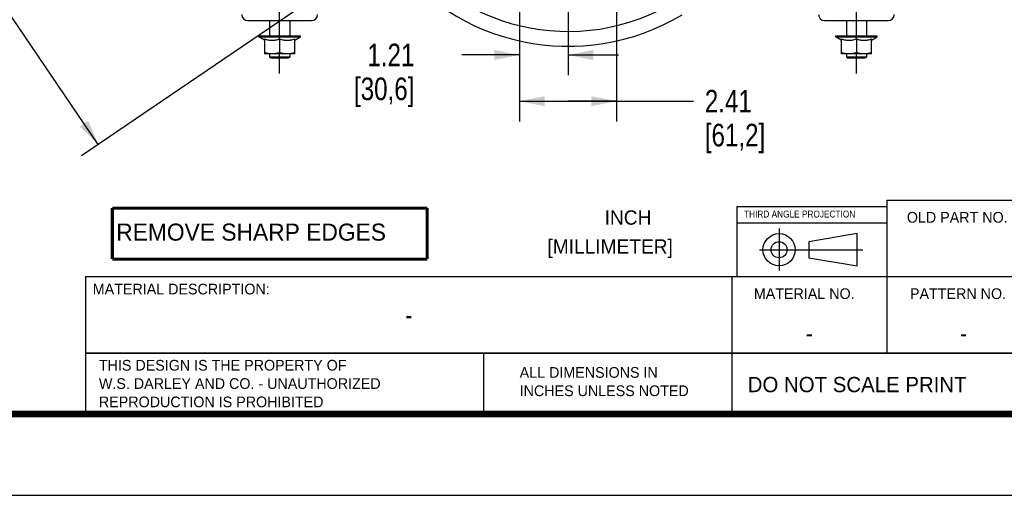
# Model space of a CAD drawing. Header units: inches. Extents: x 0 to 34, y 0 to 22.
# Tile 72 of 175: x 23.4 to 29.5, y 0 to 2.9. Entities that reach past the tile are written whole.
import ezdxf

# ---------------------------------------------------------------- set-up
doc = ezdxf.new("R2010")
doc.units = ezdxf.units.IN
doc.header["$LTSCALE"] = 1.87
doc.header["$MEASUREMENT"] = 0
doc.linetypes.add('CENTER', pattern=[0.6, 0.375, -0.075, 0.075, -0.075])
doc.layers.get('0').update_dxf_attribs({"linetype": 'CONTINUOUS'})
for name, color, linetype in [('3_ALL_AXES', 7, 'CONTINUOUS'), ('7_ALL_FEATURES', 7, 'CONTINUOUS'), ('94_3D_NOTES', 7, 'CONTINUOUS')]:
    doc.layers.add(name, color=color, linetype=linetype)
doc.styles.get("Standard").update_dxf_attribs({"font": 'txt', "width": 0.8})
doc.styles.add('TEXTSTYLE_2', font='txt', dxfattribs={"width": 0.999993})
doc.styles.add('TEXTSTYLE_3', font='txt', dxfattribs={"width": 0.9})
doc.dimstyles.new('DIMSTYLE_2', dxfattribs={"dimtxt": 0.14, "dimasz": 0.156, "dimexe": 0.125, "dimexo": 0.0625, "dimgap": 0.07, "dimtad": 0, "dimtih": 1, "dimtoh": 1, "dimlfac": 4, "dimzin": 4, "dimdsep": 46, "dimtxsty": 'Standard', "dimblk": '_FILLED', "dimblk1": '_FILLED', "dimblk2": '_FILLED', "dimcen": 0.09, "dimadec": 0, "dimazin": 0, "dimtp": 0.001, "dimtm": 0.001, "dimtfac": 1, "dimtofl": 0, "dimtmove": 0, "dimatfit": 3, "dimldrblk": '_FILLED', "dimfxl": 0, "dimtolj": 1, "dimtzin": 4, "dimarcsym": 0})

# ---------------------------------------------------------------- blocks, each defined once
blk = doc.blocks.new('_FILLED')
at = {"color": 0, "linetype": 'ByBlock'}
blk.add_solid([(0, 0), (-1, 0.2), (-1, -0.2)], dxfattribs=at)
blk = doc.blocks.new('*D2')
at = {"color": 6, "linetype": 'Continuous'}
for p, q in [((26.8113, 3.823), (26.8113, 2.6047)), ((26.51, 3.5745), (26.51, 2.6047)), ((26.51, 2.7297), (26.1523, 2.7297)), ((26.8113, 2.7297), (27.1238, 2.7297))]:
    blk.add_line(p, q, dxfattribs=at)
at = {"color": 6, "linetype": 'Continuous', "xscale": 0.156, "yscale": 0.156, "zscale": 0.156}
blk.add_blockref('_FILLED', (26.51, 2.7297), dxfattribs=at)
at = {"color": 6, "linetype": 'Continuous', "xscale": 0.156, "yscale": 0.156, "zscale": 0.156, "rotation": 180}
blk.add_blockref('_FILLED', (26.8113, 2.7297), dxfattribs=at)
at = {"color": 6, "linetype": 'Continuous', "insert": (25.8583, 2.7997), "char_height": 0.14, "width": 0.672, "attachment_point": 3, "line_spacing_factor": 0.9}
blk.add_mtext('1.21\\P[30,6]', dxfattribs=at)
blk = doc.blocks.new('*D3')
at = {"color": 6, "linetype": 'Continuous'}
for p, q in [((26.51, 3.737), (26.51, 2.3181)), ((27.1125, 3.737), (27.1125, 2.3181)), ((26.51, 2.4431), (26.8113, 2.4431)), ((27.1125, 2.4431), (26.8113, 2.4431)), ((26.8113, 2.4431), (27.5897, 2.4431))]:
    blk.add_line(p, q, dxfattribs=at)
at = {"color": 6, "linetype": 'Continuous', "xscale": 0.156, "yscale": 0.156, "zscale": 0.156, "rotation": 180}
blk.add_blockref('_FILLED', (26.51, 2.4431), dxfattribs=at)
at = {"color": 6, "linetype": 'Continuous', "xscale": 0.156, "yscale": 0.156, "zscale": 0.156}
blk.add_blockref('_FILLED', (27.1125, 2.4431), dxfattribs=at)
at = {"color": 6, "linetype": 'Continuous', "insert": (27.6597, 2.5131), "char_height": 0.14, "width": 0.672, "attachment_point": 1, "line_spacing_factor": 0.9}
blk.add_mtext('2.41\\P[61,2]', dxfattribs=at)
blk = doc.blocks.new('*D6')
at = {"color": 2, "linetype": 'Continuous'}
for p, q in [((24.7447, 7.0847), (21.7788, 5.0669)), ((21.8821, 5.1372), (22.9414, 3.5802)), ((26.7596, 4.1231), (23.7937, 2.1052)), ((23.897, 2.1756), (23.2748, 3.0902))]:
    blk.add_line(p, q, dxfattribs=at)
at = {"color": 2, "linetype": 'Continuous', "xscale": 0.156, "yscale": 0.156, "zscale": 0.156}
for p, rotation in [((21.8821, 5.1372), 124.2289551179), ((23.897, 2.1756), 304.2289551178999)]:
    blk.add_blockref('_FILLED', p, dxfattribs=dict(at, rotation=rotation))
at = {"color": 2, "linetype": 'Continuous', "insert": (22.9247, 3.5102), "char_height": 0.14, "width": 0.784, "attachment_point": 2, "line_spacing_factor": 0.9}
blk.add_mtext('14.33\\P[363,9]', dxfattribs=at)

msp = doc.modelspace()

# ---------------------------------------------------------------- linework, layer by layer
at = {"color": 7, "linetype": 'Continuous'}
for p, q in [((28.790846, 1.788516), (27.859147, 1.788516)), ((27.859147, 1.788516), (27.859147, 1.355942)), ((28.790846, 1.829186), (29.75216, 1.829186)), ((28.790846, 0.882698), (28.790846, 1.829186)), ((27.859147, 1.688692), (28.790846, 1.688692)), ((28.120437, 1.653028), (28.120437, 1.393993)), ((28.604829, 1.622141), (28.305354, 1.572229)), ((28.604829, 1.422492), (28.604829, 1.622141)), ((28.305354, 1.572229), (28.305354, 1.472404)), ((27.99958, 1.522316), (28.640457, 1.522316)), ((28.305354, 1.472404), (28.604829, 1.422492)), ((23.817684, 1.355942), (29.75216, 1.355942)), ((23.817684, 1.355942), (23.817684, 0.504103)), ((27.829533, 0.504103), (27.829533, 1.355942)), ((23.817684, 0.882698), (29.75216, 0.882698)), ((26.286758, 0.882698), (26.286758, 0.504103)), ((0, 0), (34, 0))]:
    msp.add_line(p, q, dxfattribs=at)
at = {"color": 2, "linetype": 'Continuous'}
for p, q in [((23.817684, 1.355942), (29.742184, 1.355942)), ((23.817684, 1.355942), (23.817684, 0.880942)), ((23.817684, 0.880942), (29.742184, 0.880942))]:
    msp.add_line(p, q, dxfattribs=at)
at = {"color": 7, "linetype": 'Continuous'}
for points, const_width in [([(23.984637, 1.779989), (25.93812, 1.779989)], 0.018936), ([(23.984637, 1.46389), (23.984637, 1.779989)], 0.018936), ([(25.93812, 1.779989), (25.93812, 1.46389)], 0.018936), ([(25.93812, 1.46389), (23.984637, 1.46389)], 0.018936), ([(0.5, 0.504103), (33.5, 0.504103)], 0.039993)]:
    msp.add_lwpolyline(points, dxfattribs=dict(at, const_width=const_width))
for radius in [0.099825, 0.049912]:
    msp.add_circle((28.120437, 1.522316), radius, dxfattribs=at)
at = {"layer": '3_ALL_AXES', "color": 7, "linetype": 'CENTER'}
for p, q in [((25.022256, 2.829402), (25.022256, 3.560986)), ((28.600256, 2.829402), (28.600256, 3.560986)), ((25.022256, 2.615316), (25.022256, 2.744609)), ((28.600256, 2.615316), (28.600256, 2.744609))]:
    msp.add_line(p, q, dxfattribs=at)
at = {"layer": '3_ALL_AXES', "color": 7, "linetype": 'Continuous'}
for p, q in [((24.959756, 2.942486), (24.959756, 2.848736)), ((25.084756, 2.942486), (25.084756, 2.848736)), ((28.537756, 2.942486), (28.537756, 2.848736)), ((28.662756, 2.942486), (28.662756, 2.848736)), ((24.893506, 2.841236), (24.893506, 2.848736)), ((24.928505, 2.821029), (24.893506, 2.841236)), ((24.893506, 2.841236), (25.151006, 2.841236)), ((24.893507, 2.848736), (25.151005, 2.848736)), ((24.928506, 2.829402), (24.928506, 2.736236)), ((25.022256, 2.829402), (25.022256, 2.744609)), ((25.116006, 2.821029), (25.151006, 2.841236)), ((25.116006, 2.736236), (25.116006, 2.829402)), ((25.151006, 2.841236), (25.151006, 2.848736)), ((28.471506, 2.841236), (28.471506, 2.848736)), ((28.471506, 2.841236), (28.729006, 2.841236)), ((28.506505, 2.821029), (28.471506, 2.841236)), ((28.471507, 2.848736), (28.729005, 2.848736)), ((28.506506, 2.829402), (28.506506, 2.736236)), ((28.600256, 2.829402), (28.600256, 2.744609)), ((28.694006, 2.821029), (28.729006, 2.841236)), ((28.694006, 2.736236), (28.694006, 2.829402)), ((28.729006, 2.841236), (28.729006, 2.848736)), ((25.116006, 2.736236), (24.928506, 2.736236)), ((24.959756, 2.736236), (24.959756, 2.715316)), ((24.967256, 2.710986), (24.959756, 2.715316)), ((25.084756, 2.715316), (24.959756, 2.715316)), ((24.967256, 2.710986), (25.077256, 2.710986)), ((25.084756, 2.715316), (25.077256, 2.710986)), ((25.084756, 2.736236), (25.084756, 2.715316)), ((28.694006, 2.736236), (28.506506, 2.736236)), ((28.537756, 2.736236), (28.537756, 2.715316)), ((28.662756, 2.715316), (28.537756, 2.715316)), ((28.545256, 2.710986), (28.537756, 2.715316)), ((28.545256, 2.710986), (28.655256, 2.710986)), ((28.662756, 2.715316), (28.655256, 2.710986)), ((28.662756, 2.736236), (28.662756, 2.715316))]:
    msp.add_line(p, q, dxfattribs=at)
at = {"layer": '3_ALL_AXES', "color": 4, "linetype": 'Continuous'}
msp.add_arc((26.811256, 4.158236), 1.375, 215.4264103, 300.9473742, dxfattribs=at)
at = {"layer": '3_ALL_AXES', "color": 7, "linetype": 'Continuous'}
for points, knots in [([(24.928506, 2.829402), (24.932307, 2.828135), (24.939966, 2.825812), (24.951644, 2.823127), (24.963469, 2.82142), (24.975381, 2.820833), (24.987293, 2.82142), (24.999117, 2.823127), (25.010796, 2.825812), (25.018454, 2.828135), (25.022256, 2.829402)], [0, 0, 0, 0, 0.12570889, 0.2508749, 0.3755755, 0.50000003, 0.62442455, 0.74912516, 0.87429116, 1, 1, 1, 1]), ([(25.022256, 2.829402), (25.026057, 2.828135), (25.033716, 2.825812), (25.045394, 2.823127), (25.057219, 2.82142), (25.069131, 2.820833), (25.081043, 2.82142), (25.092867, 2.823127), (25.104546, 2.825812), (25.112204, 2.828135), (25.116006, 2.829402)], [0, 0, 0, 0, 0.12570884, 0.25087485, 0.37557546, 0.5, 0.62442452, 0.74912512, 0.87429112, 1, 1, 1, 1]), ([(28.506506, 2.829402), (28.510307, 2.828135), (28.517966, 2.825812), (28.529644, 2.823127), (28.541469, 2.82142), (28.553381, 2.820833), (28.565293, 2.82142), (28.577117, 2.823127), (28.588796, 2.825812), (28.596454, 2.828135), (28.600256, 2.829402)], [0, 0, 0, 0, 0.12570889, 0.2508749, 0.3755755, 0.50000003, 0.62442455, 0.74912516, 0.87429116, 1, 1, 1, 1]), ([(28.600256, 2.829402), (28.604057, 2.828135), (28.611716, 2.825812), (28.623394, 2.823127), (28.635219, 2.82142), (28.647131, 2.820833), (28.659043, 2.82142), (28.670867, 2.823127), (28.682546, 2.825812), (28.690204, 2.828135), (28.694006, 2.829402)], [0, 0, 0, 0, 0.12570884, 0.25087485, 0.37557546, 0.5, 0.62442452, 0.74912512, 0.87429112, 1, 1, 1, 1]), ([(24.975381, 2.736236), (24.971414, 2.736236), (24.963468, 2.736627), (24.951644, 2.738334), (24.939966, 2.741019), (24.932307, 2.743342), (24.928506, 2.744609)], [0, 0, 0, 0, 0.24885052, 0.49824994, 0.74858227, 1, 1, 1, 1]), ([(25.022256, 2.744609), (25.018454, 2.743342), (25.010796, 2.741019), (24.999117, 2.738334), (24.987294, 2.736627), (24.979347, 2.736236), (24.975381, 2.736236)], [0, 0, 0, 0, 0.25141774, 0.50175009, 0.7511495, 1, 1, 1, 1]), ([(25.069131, 2.736236), (25.065164, 2.736236), (25.057218, 2.736627), (25.045394, 2.738334), (25.033716, 2.741019), (25.026057, 2.743342), (25.022256, 2.744609)], [0, 0, 0, 0, 0.2488512, 0.49825079, 0.74858291, 1, 1, 1, 1]), ([(25.116006, 2.744609), (25.112204, 2.743342), (25.104546, 2.741019), (25.092867, 2.738334), (25.081044, 2.736627), (25.073097, 2.736236), (25.069131, 2.736236)], [0, 0, 0, 0, 0.25141745, 0.50174971, 0.75114919, 1, 1, 1, 1]), ([(28.553381, 2.736236), (28.549414, 2.736236), (28.541468, 2.736627), (28.529644, 2.738334), (28.517966, 2.741019), (28.510307, 2.743342), (28.506506, 2.744609)], [0, 0, 0, 0, 0.24885052, 0.49824994, 0.74858227, 1, 1, 1, 1]), ([(28.600256, 2.744609), (28.596454, 2.743342), (28.588796, 2.741019), (28.577117, 2.738334), (28.565294, 2.736627), (28.557347, 2.736236), (28.553381, 2.736236)], [0, 0, 0, 0, 0.25141774, 0.50175009, 0.7511495, 1, 1, 1, 1]), ([(28.647131, 2.736236), (28.643164, 2.736236), (28.635218, 2.736627), (28.623394, 2.738334), (28.611716, 2.741019), (28.604057, 2.743342), (28.600256, 2.744609)], [0, 0, 0, 0, 0.2488512, 0.49825079, 0.74858291, 1, 1, 1, 1]), ([(28.694006, 2.744609), (28.690204, 2.743342), (28.682546, 2.741019), (28.670867, 2.738334), (28.659044, 2.736627), (28.651097, 2.736236), (28.647131, 2.736236)], [0, 0, 0, 0, 0.25141745, 0.50174971, 0.75114919, 1, 1, 1, 1])]:
    msp.add_open_spline(points, degree=3, knots=knots, dxfattribs=at)
at = {"layer": '7_ALL_FEATURES', "color": 7, "linetype": 'Continuous'}
for p, q in [((24.824756, 2.942486), (25.219756, 2.942486)), ((28.402756, 2.942486), (28.797756, 2.942486)), ((26.850381, 2.782486), (26.772131, 2.782486))]:
    msp.add_line(p, q, dxfattribs=at)
for centre, radius, start, end in [((26.811256, 4.158236), 1.2825, 301.7014341, 301.7009148), ((24.824756, 2.979986), 0.0375, 180, 270), ((25.219756, 2.979986), 0.0375, 270, 360), ((28.402756, 2.979986), 0.0375, 180, 270), ((28.797756, 2.979986), 0.0375, 270, 360)]:
    msp.add_arc(centre, radius, start, end, dxfattribs=at)

# ---------------------------------------------------------------- texts
at = {"color": 2, "linetype": 'Continuous', "attachment_point": 1, "line_spacing_factor": 0.9}
for s, insert, char_height, width, style in [('\\Q0.000018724;INCH', (27.038413, 1.766271), 0.088733, 0.354933, 'TEXTSTYLE_2'), ('\\Q0.000018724;THIRD ANGLE PROJECTION', (27.903336, 1.764558), 0.042592, 0.843322, 'TEXTSTYLE_3'), ('\\Q0.000018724;OLD PART NO.', (28.912907, 1.756318), 0.066254, 0.79505, 'TEXTSTYLE_2'), ('\\Q0.000018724;REMOVE SHARP EDGES', (24.008611, 1.684434), 0.105723, 1.903008, 'TEXTSTYLE_2'), ('\\Q0.000018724;[MILLIMETER]', (26.683481, 1.586679), 0.088733, 1.064798, 'TEXTSTYLE_2'), ('\\Q0.000018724;MATERIAL DESCRIPTION:', (23.86324, 1.311621), 0.066254, 1.391337, 'TEXTSTYLE_2'), ('\\Q0.000018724;MATERIAL NO.', (27.963786, 1.283074), 0.066254, 0.79505, 'TEXTSTYLE_2'), ('\\Q0.000018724;PATTERN NO.', (28.932574, 1.283074), 0.066254, 0.728795, 'TEXTSTYLE_2'), ('\\Q0.000018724;THIS DESIGN IS THE PROPERTY OF', (23.901313, 0.839336), 0.066254, 1.987624, 'TEXTSTYLE_2'), ('\\Q0.000018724;ALL DIMENSIONS IN', (26.511339, 0.79472), 0.066254, 1.12632, 'TEXTSTYLE_2'), ('\\Q0.000018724;DO NOT SCALE PRINT', (27.92591, 0.733883), 0.094649, 1.703677, 'TEXTSTYLE_2'), ('\\Q0.000018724;W.S. DARLEY AND CO. - UNAUTHORIZED', (23.901313, 0.725757), 0.066254, 2.25264, 'TEXTSTYLE_2'), ('\\Q0.000018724;INCHES UNLESS NOTED', (26.511339, 0.681142), 0.066254, 1.258828, 'TEXTSTYLE_2'), ('\\Q0.000018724;REPRODUCTION IS PROHIBITED', (23.901313, 0.612179), 0.066254, 1.722607, 'TEXTSTYLE_2')]:
    msp.add_mtext(s, dxfattribs=dict(at, insert=insert, char_height=char_height, width=width, style=style))
at = {"layer": '94_3D_NOTES', "color": 2, "linetype": 'Continuous', "char_height": 0.125, "width": 0.1, "attachment_point": 2, "line_spacing_factor": 0.9}
for insert in [(25.823934, 1.180942), (28.308184, 1.068442), (29.264184, 1.068442)]:
    msp.add_mtext('-', dxfattribs=dict(at, insert=insert))

# ---------------------------------------------------------------- dimensions: what is measured, and where the dimension line sits
at = {"color": 2, "linetype": 'Continuous'}
dim = msp.add_linear_dim(base=(23.897005, 2.175559), p1=(24.796356, 7.11985), p2=(26.811256, 4.158236), angle=304.2289551, dimstyle='DIMSTYLE_2', dxfattribs=at)
dim.commit()
dim.dimension.update_dxf_attribs({"geometry": '*D6', "text_midpoint": (23.036654, 3.335153), "dimtype": 160})
at = {"color": 6, "linetype": 'Continuous'}
for base, p1, p2, picture, middle in [((26.8112557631, 2.7296524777), (26.5100057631, 3.6369855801), (26.8112557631, 3.8855480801), '*D2', (25.7463293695, 2.6246524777)), ((27.112506, 2.443085), (26.510006, 3.799486), (27.112506, 3.799486), '*D3', (27.995653, 2.338085))]:
    dim = msp.add_linear_dim(base=base, p1=p1, p2=p2, dimstyle='DIMSTYLE_2', dxfattribs=at)
    dim.commit()
    dim.dimension.update_dxf_attribs({"geometry": picture, "text_midpoint": middle, "dimtype": 160})

doc.saveas('drawing.dxf')
